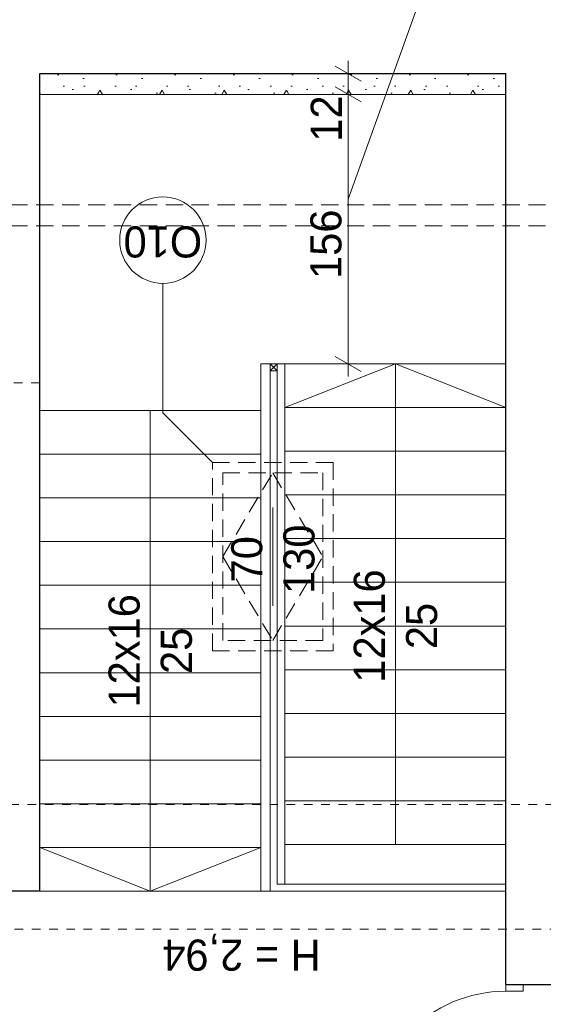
# Model space of a CAD drawing. Extents: x -145259 to -66341, y -2316 to 227384.
# Tile 126 of 143: x -96555 to -93522, y 175588 to 181286. Entities that reach past the tile are written whole.
import ezdxf

# ---------------------------------------------------------------- set-up
doc = ezdxf.new("R2010")
doc.units = 0
doc.header["$MEASUREMENT"] = 0
doc.linetypes.add('Hidden Line', pattern=[100, 50, -50])
doc.linetypes.add('Krawędzie ukryte', pattern=[150, 100, -50])
doc.layers.add('Arch ocieplenie', color=7, linetype='Continuous')
doc.layers.add('Arch wymiary', color=7, linetype='Continuous')
for name, color, linetype, lineweight in [('Arch ocieplenie_Nr_Pióra__21', 7, 'Continuous', 13), ('Arch opisy okien_Nr_Pióra__21', 7, 'Continuous', 13), ('Arch opisy_Nr_Pióra__20', 1, 'Continuous', 20), ('Arch wymiary_Nr_Pióra__21', 7, 'Continuous', 13), ('Arch wymiary_Nr_Pióra__5', 7, 'Continuous', 13), ('INWENT BALUSTRADY_Nr_Pióra__21', 7, 'Continuous', 13), ('INWENT DACH_Nr_Pióra__21', 7, 'Continuous', 13), ('INWENT OPISY_Nr_Pióra__21', 7, 'Continuous', 13), ('INWENT. DRZWI_Nr_Pióra__21', 7, 'Continuous', 13), ('INWENT. OKNA_Nr_Pióra__21', 7, 'Continuous', 13), ('INWENT.ŚCIANY_Nr_Pióra__1', 7, 'Continuous', 25), ('Istniejące schody_Nr_Pióra__21', 7, 'Continuous', 13)]:
    doc.layers.add(name, color=color, linetype=linetype, lineweight=lineweight)
doc.layers.add('INWENT.ŚCIANY_Nr_Pióra__2', color=7, linetype='Continuous', lineweight=13, true_color=0x7f7f7f)
doc.layers.add('Inwentaryzacja Konst._Nr_Pióra__3', color=7, linetype='Continuous', lineweight=20, true_color=0xff6600)
doc.styles.add('GENERATED_STYLE_1', font='txt')
doc.styles.add('GENERATED_STYLE_7', font='txt')
doc.styles.add('GENERATED_STYLE_8', font='txt')
doc.dimstyles.new('GENERATED_STYLE__1', dxfattribs={"dimtxt": 179.999995, "dimasz": 114, "dimexe": 0.18, "dimexo": 0, "dimgap": 0.09, "dimtad": 1, "dimdec": 0, "dimlfac": 0.1, "dimzin": 0, "dimdsep": 46, "dimtxsty": 'GENERATED_STYLE_1', "dimblk": 'ARROWHEAD_2', "dimblk1": 'ARROWHEAD_2', "dimblk2": 'ARROWHEAD_2', "dimcen": 0.09, "dimclrd": 7, "dimclre": 7, "dimclrt": 7, "dimazin": 0, "dimtfac": 1, "dimtdec": 4, "dimtmove": 0, "dimatfit": 3, "dimfxl": 0, "dimtolj": 1, "dimtzin": 0, "dimarcsym": 0})

# ---------------------------------------------------------------- blocks, each defined once
blk = doc.blocks.new('Ściana_780', base_point=(-96438.7, 180973.6))
at = {"layer": 'Arch ocieplenie_Nr_Pióra__21', "linetype": 'Continuous'}
h = blk.add_hatch(dxfattribs=at)
h.set_pattern_fill('Structural_Concrete', color=256, style=0, pattern_type=2)
h.set_pattern_definition([(0, (0, 0), (0, 623.5383), [60, -300]), (0, (180, 311.8), (0, 623.5383), [60, -300]), (60, (0, 0), (-540, 311.7692), [60, -300]), (60, (360, 0), (-540, 311.7692), [60, -300]), (120, (60, 0), (540, 311.7692), [60, -300]), (120, (420, 0), (540, 311.7692), [60, -300]), (0, (0, 60), (0, 120.000005), [0, -120.000005, 0, -180.00001]), (45, (60, 60), (-84.85282, 84.85282), [0, -90.000004, 0, -150.000006])])
h.paths.add_polyline_path([(-96438.7, 180853.6), (-93738.7, 180853.6), (-93738.7, 180973.6), (-96438.7, 180973.6)], flags=0)
for p, q in [((-93738.7, 180973.6), (-96438.7, 180973.6)), ((-96438.7, 180973.6), (-96438.7, 180853.6)), ((-93738.7, 180853.6), (-93738.7, 180973.6)), ((-96438.7, 180853.6), (-93738.7, 180853.6))]:
    blk.add_line(p, q, dxfattribs=at)
blk = doc.blocks.new('*D1642')
at = {"layer": 'Arch wymiary_Nr_Pióra__5', "linetype": 'Continuous'}
for p, q in [((-94540.3, 180853.6), (-94765.3, 180853.6)), ((-94727.8, 180896.9), (-94577.8, 180810.3)), ((-94652.8, 179293.6), (-94652.8, 180853.6)), ((-94727.8, 179336.9), (-94577.8, 179250.3)), ((-94540.3, 179293.6), (-94765.3, 179293.6)), ((-94652.8, 179220.3), (-94652.8, 179293.6))]:
    blk.add_line(p, q, dxfattribs=at)
at = {"layer": 'Arch wymiary_Nr_Pióra__21', "char_height": 180, "attachment_point": 7, "rotation": 90, "style": 'GENERATED_STYLE_1'}
for s, insert in [('{12}', (-94688.8, 180579.9)), ('{156}', (-94688.8, 179785.6))]:
    blk.add_mtext(s, dxfattribs=dict(at, insert=insert))
blk = doc.blocks.new('ARROWHEAD_2')
at = {"color": 0, "linetype": 'Continuous', "lineweight": 0}
for p, q in [((-0.378, -0.655), (0.378, 0.655)), ((0, 0), (-1, 0))]:
    blk.add_line(p, q, dxfattribs=at)
blk = doc.blocks.new('*D1643')
at = {"layer": 'Arch wymiary_Nr_Pióra__5', "linetype": 'Continuous'}
for p, q in [((-94652.8, 180973.6), (-94652.8, 181047)), ((-94540.3, 180973.6), (-94765.3, 180973.6)), ((-94577.8, 180930.3), (-94727.8, 181016.9)), ((-94652.8, 180853.6), (-94652.8, 180973.6)), ((-94540.3, 180853.6), (-94765.3, 180853.6)), ((-94727.8, 180896.9), (-94577.8, 180810.3))]:
    blk.add_line(p, q, dxfattribs=at)
at = {"layer": 'Arch wymiary_Nr_Pióra__21', "char_height": 180, "attachment_point": 7, "rotation": 90, "style": 'GENERATED_STYLE_1'}
for s, insert in [('{12}', (-94688.8, 180579.9)), ('{156}', (-94688.8, 179785.6))]:
    blk.add_mtext(s, dxfattribs=dict(at, insert=insert))

msp = doc.modelspace()

# ---------------------------------------------------------------- linework, layer by layer
at = {"layer": 'Arch opisy okien_Nr_Pióra__21', "linetype": 'Continuous'}
for p in [(-95725.4, 179760.2), (-95438.7, 178723.6)]:
    msp.add_line(p, (-95725.4, 179010.3), dxfattribs=at)
msp.add_circle((-95725.4, 180010.2), 250, dxfattribs=at)
at = {"layer": 'Arch opisy_Nr_Pióra__20', "linetype": 'Continuous'}
msp.add_line((-93936.1, 182238.5), (-94652.8, 180247.4), dxfattribs=at)
at = {"layer": 'INWENT BALUSTRADY_Nr_Pióra__21', "linetype": 'Continuous'}
for p, q in [((-95063.7, 179293.6), (-95103.7, 179293.6)), ((-95103.7, 179293.6), (-95103.7, 179253.6)), ((-95103.7, 179253.6), (-95063.7, 179293.6)), ((-95103.7, 179293.6), (-95063.7, 179253.6)), ((-95103.7, 179253.6), (-95063.7, 179253.6)), ((-95103.7, 179253.6), (-95103.7, 176283.6)), ((-95063.7, 179253.6), (-95063.7, 179293.6)), ((-95063.7, 179253.6), (-95063.7, 176283.6)), ((-95103.7, 176283.6), (-95103.7, 176243.6)), ((-95103.7, 176243.6), (-93738.7, 176243.6)), ((-93738.7, 176283.6), (-95063.7, 176283.6))]:
    msp.add_line(p, q, dxfattribs=at)
at = {"layer": 'INWENT DACH_Nr_Pióra__21', "linetype": 'Hidden Line'}
for p, q in [((-93458.7, 176743.6), (-97183.7, 176743.6)), ((-123484.3, 176023.6), (-88108.7, 176023.6))]:
    msp.add_line(p, q, dxfattribs=at)
at = {"layer": 'INWENT OPISY_Nr_Pióra__21', "linetype": 'Continuous'}
msp.add_line((-95088.7, 177893.6), (-95088.7, 178463.6), dxfattribs=at)
at = {"layer": 'INWENT. DRZWI_Nr_Pióra__21', "linetype": 'Continuous'}
for p, q in [((-93738.7, 175663.6), (-93738.7, 175703.6)), ((-93638.7, 175663.6), (-93738.7, 175663.6)), ((-93638.7, 175663.6), (-93638.7, 175703.6))]:
    msp.add_line(p, q, dxfattribs=at)
msp.add_arc((-93738.7, 174873.6), 790, 90, 180, dxfattribs=at)
at = {"layer": 'INWENT. OKNA_Nr_Pióra__21', "linetype": 'Krawędzie ukryte'}
for p, q in [((-95438.7, 177633.6), (-95438.7, 178723.6)), ((-95438.7, 178723.6), (-94738.7, 178723.6)), ((-94738.7, 178723.6), (-94738.7, 177633.6)), ((-95378.7, 177693.6), (-95378.7, 178663.6)), ((-95378.7, 178663.6), (-94798.7, 178663.6)), ((-95378.7, 178178.6), (-95088.7, 178663.6)), ((-95088.7, 178663.6), (-94798.7, 178178.6)), ((-94798.7, 178663.6), (-94798.7, 177693.6)), ((-95378.7, 178178.6), (-95088.7, 177693.6)), ((-95088.7, 177693.6), (-94798.7, 178178.6)), ((-94798.7, 177693.6), (-95378.7, 177693.6)), ((-94738.7, 177633.6), (-95438.7, 177633.6))]:
    msp.add_line(p, q, dxfattribs=at)
at = {"layer": 'INWENT.ŚCIANY_Nr_Pióra__1', "linetype": 'Continuous'}
for p, q in [((-96438.7, 180973.6), (-93738.7, 180973.6)), ((-96438.7, 180403.6), (-96438.7, 180973.6)), ((-93738.7, 180403.6), (-93738.7, 180973.6)), ((-96438.7, 176243.6), (-96438.7, 180403.6)), ((-93738.7, 175703.6), (-93738.7, 180403.6)), ((-96438.7, 176243.6), (-97588.7, 176243.6)), ((-93738.7, 175703.6), (-93458.7, 175703.6))]:
    msp.add_line(p, q, dxfattribs=at)
at = {"layer": 'INWENT.ŚCIANY_Nr_Pióra__2', "linetype": 'Hidden Line'}
msp.add_line((-96438.7, 179183.6), (-96948.7, 179183.6), dxfattribs=at)
at = {"layer": 'Inwentaryzacja Konst._Nr_Pióra__3', "linetype": 'Krawędzie ukryte'}
for p, q in [((-96608.7, 180213.6), (-93458.7, 180213.6)), ((-96608.7, 180093.6), (-93458.7, 180093.6))]:
    msp.add_line(p, q, dxfattribs=at)
at = {"layer": 'Istniejące schody_Nr_Pióra__21', "linetype": 'Continuous'}
for p, q in [((-95158.7, 179023.6), (-95158.7, 179293.6)), ((-95158.7, 179293.6), (-95018.7, 179293.6)), ((-93738.7, 179293.6), (-95018.7, 179293.6)), ((-94378.7, 179293.6), (-95018.7, 179040.9)), ((-95018.7, 179293.6), (-95018.7, 176513.6)), ((-94378.7, 179293.6), (-93738.7, 179040.9)), ((-94378.7, 176513.6), (-94378.7, 179293.6)), ((-95158.7, 179023.6), (-96438.7, 179023.6)), ((-95798.7, 179023.6), (-95798.7, 176243.6)), ((-95158.7, 176243.6), (-95158.7, 179023.6)), ((-93738.7, 179040.9), (-95018.7, 179040.9)), ((-95158.7, 178770.9), (-96438.7, 178770.9)), ((-93738.7, 178788.1), (-95018.7, 178788.1)), ((-95158.7, 178518.1), (-96438.7, 178518.1)), ((-93738.7, 178535.4), (-95018.7, 178535.4)), ((-93738.7, 178282.7), (-95018.7, 178282.7)), ((-95158.7, 178265.4), (-96438.7, 178265.4)), ((-95158.7, 178012.7), (-96438.7, 178012.7)), ((-93738.7, 178030), (-95018.7, 178030)), ((-93738.7, 177777.2), (-95018.7, 177777.2)), ((-95158.7, 177760), (-96438.7, 177760)), ((-95158.7, 177507.2), (-96438.7, 177507.2)), ((-93738.7, 177524.5), (-95018.7, 177524.5)), ((-93738.7, 177271.8), (-95018.7, 177271.8)), ((-95158.7, 177254.5), (-96438.7, 177254.5)), ((-95158.7, 177001.8), (-96438.7, 177001.8)), ((-93738.7, 177019.1), (-95018.7, 177019.1)), ((-95158.7, 176749.1), (-96438.7, 176749.1)), ((-93738.7, 176766.3), (-95018.7, 176766.3)), ((-95158.7, 176496.3), (-96438.7, 176496.3)), ((-95798.7, 176243.6), (-96438.7, 176496.3)), ((-95798.7, 176243.6), (-95158.7, 176496.3)), ((-93738.7, 176513.6), (-95018.7, 176513.6)), ((-95018.7, 176513.6), (-95018.7, 176283.6)), ((-95158.7, 176243.6), (-96438.7, 176243.6)), ((-93738.7, 176243.6), (-95158.7, 176243.6))]:
    msp.add_line(p, q, dxfattribs=at)

# ---------------------------------------------------------------- block references
at = {"layer": 'Arch ocieplenie'}
msp.add_blockref('Ściana_780', (-96438.7, 180973.6), dxfattribs=at)

# ---------------------------------------------------------------- texts
at = {"layer": 'Arch opisy okien_Nr_Pióra__21', "linetype": 'Continuous', "insert": (-95725.4, 179909.9), "char_height": 180, "attachment_point": 2, "rotation": 180, "style": 'GENERATED_STYLE_8'}
msp.add_mtext('{O10}', dxfattribs=at)
at = {"layer": 'INWENT OPISY_Nr_Pióra__21', "linetype": 'Continuous', "char_height": 180, "width": 1346.334, "attachment_point": 2, "rotation": 90, "style": 'GENERATED_STYLE_7'}
for s, insert, line_spacing_factor in [('{70\\P130}', (-95329.6, 178163.6), 1.007146), ('{12x16\\P25}', (-94619.9, 177777.2), 1.008452), ('{12x16\\P25}', (-96039.9, 177633.6), 1.008452)]:
    msp.add_mtext(s, dxfattribs=dict(at, insert=insert, line_spacing_factor=line_spacing_factor))
at = {"layer": 'INWENT OPISY_Nr_Pióra__21', "linetype": 'Continuous', "insert": (-95270, 175782.8), "char_height": 180, "attachment_point": 2, "rotation": 180, "style": 'GENERATED_STYLE_7'}
msp.add_mtext('{H = 2,94}', dxfattribs=at)

# ---------------------------------------------------------------- dimensions: what is measured, and where the dimension line sits
at = {"layer": 'Arch wymiary', "linetype": 'Continuous'}
for p1, p2, picture, middle in [((-95088.7, 180853.6), (-95088.7, 180973.6), '*D1643', (-94778.8, 180716.4)), ((-94695.1, 179293.6), (-95088.7, 180853.6), '*D1642', (-94778.8, 179990.5))]:
    dim = msp.add_linear_dim(base=(-94652.8, 179293.6), p1=p1, p2=p2, angle=90, dimstyle='GENERATED_STYLE__1', dxfattribs=at)
    dim.commit()
    dim.dimension.update_dxf_attribs({"geometry": picture, "text_midpoint": middle})

doc.saveas('drawing.dxf')
